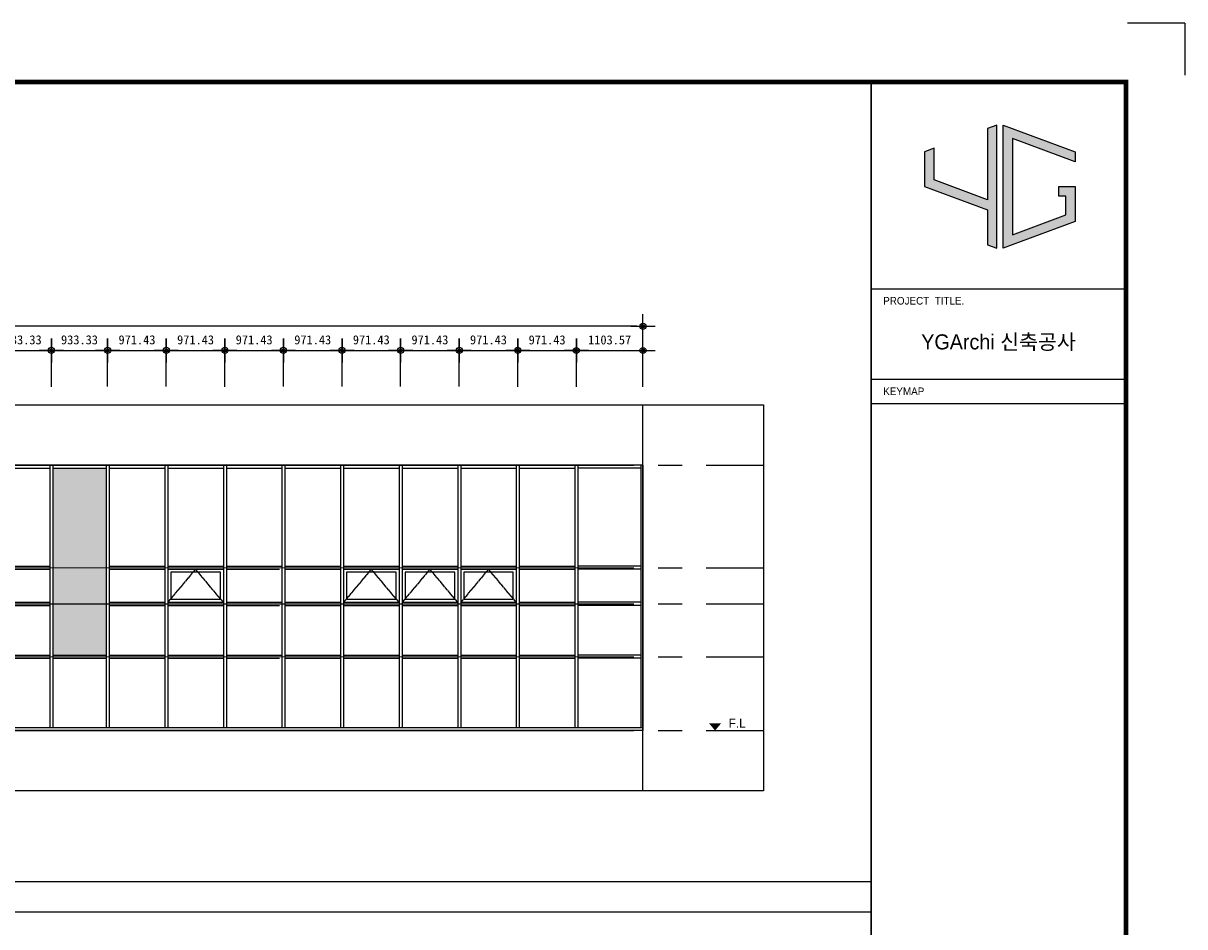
# Model space of a CAD drawing. Header units: millimetres. Extents: x 3445018 to 4174071, y -6064565 to -5122887.
# Tile 59 of 192: x 3860463 to 3879721, y -5601190 to -5586215. Entities that reach past the tile are written whole.
import ezdxf
from ezdxf.enums import TextEntityAlignment as Align

# ---------------------------------------------------------------- set-up
doc = ezdxf.new("R2010")
doc.units = ezdxf.units.MM
doc.header["$MEASUREMENT"] = 0
doc.linetypes.add('CEN', pattern=[66, 60, -2, 2, -2])
doc.layers.get('0').update_dxf_attribs({"linetype": 'CONTINUOUS'})
doc.layers.get('DEFPOINTS').update_dxf_attribs({"linetype": 'CONTINUOUS'})
for name, color, linetype in [('3', 3, 'CONTINUOUS'), ('A_GE_CEN', 1, 'CEN'), ('A_GE_FORM', 7, 'CONTINUOUS'), ('A_GE_SYM', 7, 'CONTINUOUS'), ('A_GE_TEXT', 3, 'CONTINUOUS'), ('CEN', 13, 'CEN'), ('DIM', 7, 'CONTINUOUS'), ('SO-252', 252, 'CONTINUOUS'), ('TABLE', 7, 'CONTINUOUS'), ('WIN1', 4, 'CONTINUOUS'), ('WIN2', 9, 'CONTINUOUS')]:
    doc.layers.add(name, color=color, linetype=linetype)
doc.styles.add('HY울릉도 L', font='txt')
doc.styles.add('SDP-S', font='txt')
doc.styles.add('굴림', font='txt')
doc.styles.add('돋움', font='txt')
doc.dimstyles.new('SMDI-3', dxfattribs={"dimtxt": 3, "dimasz": 1, "dimexe": 2, "dimexo": 3, "dimgap": 1, "dimtad": 1, "dimdsep": 46, "dimtxsty": 'HY울릉도 L', "dimblk": 'Z_DOT', "dimcen": 2.5, "dimdle": 1.5, "dimclrd": 1, "dimclre": 1, "dimclrt": 2, "dimadec": 0, "dimazin": 0, "dimtfac": 1, "dimtix": 1, "dimtmove": 2, "dimatfit": 3, "dimldrblk": 'Z_DOT', "dimfxl": 2, "dimtvp": 1, "dimtolj": 1, "dimtzin": 0, "dimarcsym": 0})

# ---------------------------------------------------------------- blocks, each defined once
blk = doc.blocks.new('AW6')
at = {"layer": 'SO-252', "ltscale": 200}
h = blk.add_hatch(color=256, dxfattribs=at)
h.dxf.hatch_style = 1
h.paths.add_polyline_path([(13567, 1250), (14450, 1250), (14450, 4350), (13567, 4350)])
h.paths.add_polyline_path([(9783, 4400), (8900, 4400), (8900, 1250), (9783, 1250)])
at = {"layer": 'CEN'}
for points in [[(16393, 2125), (15932, 2675), (15471, 2125)], [(19307, 2125), (18846, 2675), (18386, 2125)], [(20279, 2125), (19818, 2675), (19357, 2125)], [(21250, 2125), (20789, 2675), (20329, 2125)]]:
    blk.add_lwpolyline(points, dxfattribs=at)
at = {"layer": 'WIN1', "ltscale": 200}
for p, q in [((23350, 4400), (0, 4400)), ((12633, 4350), (13517, 4350)), ((13517, 4400), (13517, 1150)), ((13567, 4400), (13567, 1150)), ((13567, 4350), (14450, 4350)), ((14450, 4400), (14450, 1150)), ((14450, 4400), (14450, 50)), ((14500, 4400), (14500, 1150)), ((14500, 4400), (14500, 50)), ((14500, 4350), (15421, 4350)), ((15421, 4400), (15421, 1150)), ((15421, 4400), (15421, 50)), ((15471, 4400), (15471, 1150)), ((15471, 4400), (15471, 50)), ((15471, 4350), (16393, 4350)), ((16393, 4400), (16393, 1150)), ((16393, 4400), (16393, 50)), ((16443, 4400), (16443, 1150)), ((16443, 4400), (16443, 50)), ((16443, 4350), (17364, 4350)), ((17364, 4400), (17364, 1150)), ((17364, 4400), (17364, 50)), ((17414, 4400), (17414, 1150)), ((17414, 4400), (17414, 50)), ((17414, 4350), (18336, 4350)), ((18336, 4400), (18336, 1150)), ((18336, 4400), (18336, 50)), ((18386, 4400), (18386, 1150)), ((18386, 4400), (18386, 50)), ((18386, 4350), (19307, 4350)), ((19307, 4400), (19307, 1150)), ((19357, 4400), (19357, 1150)), ((19357, 4350), (20279, 4350)), ((20279, 4400), (20279, 1150)), ((20279, 4400), (20279, 50)), ((20329, 4400), (20329, 1150)), ((20329, 4400), (20329, 50)), ((20329, 4350), (21250, 4350)), ((21250, 4400), (21250, 1150)), ((21250, 4400), (21250, 50)), ((21300, 4400), (21300, 1150)), ((21300, 4400), (21300, 50)), ((21300, 4350), (22221, 4350)), ((22221, 4400), (22221, 1150)), ((22221, 4400), (22221, 50)), ((22271, 4400), (22271, 1150)), ((22271, 4400), (22271, 50)), ((23314, 4350), (22271, 4350)), ((23314, 4400), (23314, 50)), ((23350, 4400), (23350, 0)), ((12633, 2725), (13517, 2725)), ((14500, 2725), (15421, 2725)), ((15471, 2725), (16393, 2725)), ((16443, 2725), (17364, 2725)), ((17414, 2725), (18336, 2725)), ((18386, 2725), (19307, 2725)), ((19357, 2725), (20279, 2725)), ((20329, 2725), (21250, 2725)), ((21300, 2725), (22221, 2725)), ((23314, 2725), (22271, 2725)), ((12633, 2675), (13517, 2675)), ((14500, 2675), (15421, 2675)), ((15471, 2675), (16393, 2675)), ((16443, 2675), (17326, 2675)), ((17414, 2675), (18336, 2675)), ((18386, 2675), (19307, 2675)), ((19357, 2675), (20279, 2675)), ((20329, 2675), (21250, 2675)), ((21300, 2675), (22221, 2675)), ((23314, 2675), (22271, 2675)), ((12633, 2125), (13517, 2125)), ((14500, 2125), (15421, 2125)), ((15471, 2125), (16393, 2125)), ((16443, 2125), (17364, 2125)), ((17414, 2125), (18336, 2125)), ((18386, 2125), (19307, 2125)), ((19357, 2125), (20279, 2125)), ((20329, 2125), (21250, 2125)), ((21300, 2125), (22221, 2125)), ((23314, 2125), (22271, 2125)), ((12633, 2075), (13517, 2075)), ((14500, 2075), (15421, 2075)), ((15471, 2075), (16393, 2075)), ((16443, 2075), (17326, 2075)), ((17414, 2075), (18336, 2075)), ((18386, 2075), (19307, 2075)), ((19357, 2075), (20279, 2075)), ((20329, 2075), (21250, 2075)), ((21300, 2075), (22221, 2075)), ((23314, 2075), (22271, 2075)), ((12633, 1250), (13517, 1250)), ((12633, 1200), (13517, 1200)), ((13517, 1230), (13517, 50)), ((13567, 1250), (14450, 1250)), ((13567, 1230), (13567, 50)), ((13567, 1200), (14450, 1200)), ((14500, 1250), (15421, 1250)), ((14500, 1200), (15421, 1200)), ((15471, 1250), (16393, 1250)), ((15471, 1200), (16393, 1200)), ((16443, 1250), (17364, 1250)), ((16443, 1200), (17326, 1200)), ((17414, 1250), (18336, 1250)), ((17414, 1200), (18336, 1200)), ((18386, 1250), (19307, 1250)), ((18386, 1200), (19307, 1200)), ((19307, 1230), (19307, 50)), ((19357, 1250), (20279, 1250)), ((19357, 1230), (19357, 50)), ((19357, 1200), (20279, 1200)), ((20329, 1250), (21250, 1250)), ((20329, 1200), (21250, 1200)), ((21300, 1250), (22221, 1250)), ((21300, 1200), (22221, 1200)), ((23314, 1250), (22271, 1250)), ((23314, 1200), (22271, 1200)), ((0, 50), (23350, 50)), ((23350, 0), (0, 0)), ((12633, 0), (13517, 0)), ((13567, 0), (14450, 0)), ((14500, 0), (15421, 0)), ((15471, 0), (16393, 0)), ((16443, 0), (17326, 0)), ((17414, 0), (18336, 0)), ((18386, 0), (19307, 0)), ((19357, 0), (20279, 0)), ((20329, 0), (21250, 0)), ((22221, 0), (21300, 0))]:
    blk.add_line(p, q, dxfattribs=at)
at = {"layer": 'WIN2', "ltscale": 200}
for points in [[(16343, 2625), (15521, 2625), (15521, 2175), (16343, 2175)], [(19257, 2625), (18436, 2625), (18436, 2175), (19257, 2175)], [(20229, 2625), (19407, 2625), (19407, 2175), (20229, 2175)], [(21200, 2625), (20379, 2625), (20379, 2175), (21200, 2175)]]:
    blk.add_lwpolyline(points, close=True, dxfattribs=at)
blk = doc.blocks.new('sheet _서영')
at = {"true_color": 0xf50000}
h = blk.add_hatch(color=1, dxfattribs=at)
h.dxf.hatch_style = 1
h.paths.add_polyline_path([(-361932.13, -1058516.3), (-361932.13, -1058505.89), (-361935.25, -1058507.04), (-361935.25, -1058518.6), (-361914.45, -1058526.3), (-361914.45, -1058537.86), (-361911.33, -1058539.01), (-361911.33, -1058498.18), (-361914.45, -1058499.34), (-361914.45, -1058522.97)])
h.paths.add_polyline_path([(-361906.13, -1058502.67), (-361885.33, -1058510.37), (-361885.33, -1058507.04), (-361909.25, -1058498.18), (-361909.25, -1058539.01), (-361885.33, -1058530.15), (-361885.33, -1058518.6), (-361890.73, -1058518.6), (-361890.73, -1058521.72), (-361888.45, -1058521.72), (-361888.45, -1058527.98), (-361906.13, -1058534.53)])
at = {"color": 1, "true_color": 0xf50000}
for points in [[(-361932.13, -1058505.89), (-361935.25, -1058507.04), (-361935.25, -1058518.6), (-361914.45, -1058526.3), (-361914.45, -1058537.86), (-361911.33, -1058539.01), (-361911.33, -1058498.18), (-361914.45, -1058499.34), (-361914.45, -1058522.97), (-361932.13, -1058516.3), (-361932.13, -1058505.89), (-361935.25, -1058507.04)], [(-361890.73, -1058518.6), (-361885.33, -1058518.6), (-361885.33, -1058530.15), (-361909.25, -1058539.01), (-361909.25, -1058498.18), (-361885.33, -1058507.04), (-361885.33, -1058510.37), (-361906.13, -1058502.67), (-361906.13, -1058534.53), (-361888.45, -1058527.98), (-361888.45, -1058521.72), (-361890.73, -1058521.72), (-361890.73, -1058521.72), (-361890.73, -1058518.6)]]:
    blk.add_lwpolyline(points, dxfattribs=at)
at = {"layer": 'A_GE_FORM'}
for q in [(-361867.99, -1058464.44), (-361848.99, -1058481.68)]:
    blk.add_line((-361848.99, -1058464.44), q, dxfattribs=at)
at = {"layer": 'A_GE_FORM', "color": 161}
for p, q in [((-361952.99, -1058552.43), (-361868.99, -1058552.43)), ((-361952.99, -1058582.43), (-361868.99, -1058582.43)), ((-361952.99, -1058590.43), (-361868.99, -1058590.43))]:
    blk.add_line(p, q, dxfattribs=at)
at = {"layer": 'A_GE_FORM', "const_width": 1.5}
blk.add_lwpolyline([(-361868.49, -1059038.93), (-362670.49, -1059038.93), (-362670.49, -1058483.93), (-361868.49, -1058483.93)], close=True, dxfattribs=at)
at = {"layer": 'A_GE_FORM', "const_width": 0.6}
blk.add_lwpolyline([(-361952.99, -1059038.93), (-361952.99, -1058483.93)], dxfattribs=at)
at = {"layer": 'A_GE_TEXT', "style": '돋움'}
for s, p in [('PROJECT  TITLE.', (-361948.99, -1058556.43)), ('KEYMAP', (-361948.99, -1058586.43))]:
    blk.add_text(s, height=2.5, dxfattribs=at).set_placement(p, align=Align.MIDDLE_LEFT)
at = {"layer": 'A_GE_TEXT', "style": '굴림'}
blk.add_text('YGArchi 신축공사', height=5, dxfattribs=at).set_placement((-361910.74, -1058570.06), align=Align.MIDDLE_CENTER)
blk = doc.blocks.new('Z_DOT')
at = {"layer": 'DIM', "color": 1, "ltscale": 3}
for p, q in [((0, -2), (0, 2)), ((-2, 0), (2, 0))]:
    blk.add_line(p, q, dxfattribs=at)
for radius in [0.5, 0.25]:
    blk.add_circle((0, 0), radius, dxfattribs=at)
blk = doc.blocks.new('*D752')
at = {"layer": 'DEFPOINTS', "color": 0, "ltscale": 3, "transparency": 16777216}
for p in [(3847388, -5591238), (3847388, -5592538), (3870738, -5592539)]:
    blk.add_point(p, dxfattribs=at)
at = {"layer": 'DIM', "color": 1, "lineweight": -2, "ltscale": 3, "transparency": 16777216}
for p, q in [((3847388, -5592238), (3847388, -5591038)), ((3870738, -5592239), (3870738, -5591038)), ((3870638, -5591238), (3847488, -5591238))]:
    blk.add_line(p, q, dxfattribs=at)
at = {"layer": 'DIM', "color": 1, "lineweight": -2, "ltscale": 3, "transparency": 16777216, "xscale": 100, "yscale": 100, "zscale": 100, "rotation": 180}
blk.add_blockref('Z_DOT', (3847388, -5591238), dxfattribs=at)
at = {"layer": 'DIM', "color": 1, "lineweight": -2, "ltscale": 3, "transparency": 16777216, "xscale": 100, "yscale": 100, "zscale": 100}
blk.add_blockref('Z_DOT', (3870738, -5591238), dxfattribs=at)
at = {"layer": 'DIM', "color": 2, "ltscale": 3, "transparency": 16777216, "insert": (3859063, -5591063), "char_height": 150, "attachment_point": 5, "style": 'SDP-S'}
blk.add_mtext('\\A1;23350', dxfattribs=at)
blk = doc.blocks.new('*D766')
at = {"layer": 'DEFPOINTS', "color": 0, "ltscale": 3, "transparency": 16777216}
for p in [(3860930, -5591638), (3859996, -5592538), (3860930, -5592539)]:
    blk.add_point(p, dxfattribs=at)
at = {"layer": 'DIM', "color": 1, "lineweight": -2, "ltscale": 3, "transparency": 16777216}
for p, q in [((3859996, -5592238), (3859996, -5591438)), ((3860930, -5592239), (3860930, -5591438)), ((3860096, -5591638), (3860830, -5591638))]:
    blk.add_line(p, q, dxfattribs=at)
at = {"layer": 'DIM', "color": 1, "lineweight": -2, "ltscale": 3, "transparency": 16777216, "xscale": 100, "yscale": 100, "zscale": 100, "rotation": 180}
blk.add_blockref('Z_DOT', (3859996, -5591638), dxfattribs=at)
at = {"layer": 'DIM', "color": 1, "lineweight": -2, "ltscale": 3, "transparency": 16777216, "xscale": 100, "yscale": 100, "zscale": 100}
blk.add_blockref('Z_DOT', (3860930, -5591638), dxfattribs=at)
at = {"layer": 'DIM', "color": 2, "ltscale": 3, "transparency": 16777216, "insert": (3860463, -5591463), "char_height": 150, "attachment_point": 5, "style": 'SDP-S'}
blk.add_mtext('\\A1;933.33', dxfattribs=at)
blk = doc.blocks.new('*D767')
at = {"layer": 'DEFPOINTS', "color": 0, "ltscale": 3, "transparency": 16777216}
for p in [(3861863, -5591638), (3860930, -5592539), (3861863, -5592538)]:
    blk.add_point(p, dxfattribs=at)
at = {"layer": 'DIM', "color": 1, "lineweight": -2, "ltscale": 3, "transparency": 16777216}
for p, q in [((3860930, -5592239), (3860930, -5591438)), ((3861863, -5592238), (3861863, -5591438)), ((3861030, -5591638), (3861763, -5591638))]:
    blk.add_line(p, q, dxfattribs=at)
at = {"layer": 'DIM', "color": 1, "lineweight": -2, "ltscale": 3, "transparency": 16777216, "xscale": 100, "yscale": 100, "zscale": 100, "rotation": 180}
blk.add_blockref('Z_DOT', (3860930, -5591638), dxfattribs=at)
at = {"layer": 'DIM', "color": 1, "lineweight": -2, "ltscale": 3, "transparency": 16777216, "xscale": 100, "yscale": 100, "zscale": 100}
blk.add_blockref('Z_DOT', (3861863, -5591638), dxfattribs=at)
at = {"layer": 'DIM', "color": 2, "ltscale": 3, "transparency": 16777216, "insert": (3861396, -5591463), "char_height": 150, "attachment_point": 5, "style": 'SDP-S'}
blk.add_mtext('\\A1;933.33', dxfattribs=at)
blk = doc.blocks.new('*D768')
at = {"layer": 'DEFPOINTS', "color": 0, "ltscale": 3, "transparency": 16777216}
for p in [(3862834, -5591638), (3861863, -5592538), (3862834, -5592538)]:
    blk.add_point(p, dxfattribs=at)
at = {"layer": 'DIM', "color": 1, "lineweight": -2, "ltscale": 3, "transparency": 16777216}
for p, q in [((3861863, -5592238), (3861863, -5591438)), ((3862834, -5592238), (3862834, -5591438)), ((3861963, -5591638), (3862734, -5591638))]:
    blk.add_line(p, q, dxfattribs=at)
at = {"layer": 'DIM', "color": 1, "lineweight": -2, "ltscale": 3, "transparency": 16777216, "xscale": 100, "yscale": 100, "zscale": 100, "rotation": 180}
blk.add_blockref('Z_DOT', (3861863, -5591638), dxfattribs=at)
at = {"layer": 'DIM', "color": 1, "lineweight": -2, "ltscale": 3, "transparency": 16777216, "xscale": 100, "yscale": 100, "zscale": 100}
blk.add_blockref('Z_DOT', (3862834, -5591638), dxfattribs=at)
at = {"layer": 'DIM', "color": 2, "ltscale": 3, "transparency": 16777216, "insert": (3862349, -5591463), "char_height": 150, "attachment_point": 5, "style": 'SDP-S'}
blk.add_mtext('\\A1;971.43', dxfattribs=at)
blk = doc.blocks.new('*D769')
at = {"layer": 'DEFPOINTS', "color": 0, "ltscale": 3, "transparency": 16777216}
for p in [(3863806, -5591638), (3862834, -5592538), (3863806, -5592539)]:
    blk.add_point(p, dxfattribs=at)
at = {"layer": 'DIM', "color": 1, "lineweight": -2, "ltscale": 3, "transparency": 16777216}
for p, q in [((3862834, -5592238), (3862834, -5591438)), ((3863806, -5592239), (3863806, -5591438)), ((3862934, -5591638), (3863706, -5591638))]:
    blk.add_line(p, q, dxfattribs=at)
at = {"layer": 'DIM', "color": 1, "lineweight": -2, "ltscale": 3, "transparency": 16777216, "xscale": 100, "yscale": 100, "zscale": 100, "rotation": 180}
blk.add_blockref('Z_DOT', (3862834, -5591638), dxfattribs=at)
at = {"layer": 'DIM', "color": 1, "lineweight": -2, "ltscale": 3, "transparency": 16777216, "xscale": 100, "yscale": 100, "zscale": 100}
blk.add_blockref('Z_DOT', (3863806, -5591638), dxfattribs=at)
at = {"layer": 'DIM', "color": 2, "ltscale": 3, "transparency": 16777216, "insert": (3863320, -5591463), "char_height": 150, "attachment_point": 5, "style": 'SDP-S'}
blk.add_mtext('\\A1;971.43', dxfattribs=at)
blk = doc.blocks.new('*D770')
at = {"layer": 'DEFPOINTS', "color": 0, "ltscale": 3, "transparency": 16777216}
for p in [(3864777, -5591638), (3863806, -5592539), (3864777, -5592538)]:
    blk.add_point(p, dxfattribs=at)
at = {"layer": 'DIM', "color": 1, "lineweight": -2, "ltscale": 3, "transparency": 16777216}
for p, q in [((3863806, -5592239), (3863806, -5591438)), ((3864777, -5592238), (3864777, -5591438)), ((3863906, -5591638), (3864677, -5591638))]:
    blk.add_line(p, q, dxfattribs=at)
at = {"layer": 'DIM', "color": 1, "lineweight": -2, "ltscale": 3, "transparency": 16777216, "xscale": 100, "yscale": 100, "zscale": 100, "rotation": 180}
blk.add_blockref('Z_DOT', (3863806, -5591638), dxfattribs=at)
at = {"layer": 'DIM', "color": 1, "lineweight": -2, "ltscale": 3, "transparency": 16777216, "xscale": 100, "yscale": 100, "zscale": 100}
blk.add_blockref('Z_DOT', (3864777, -5591638), dxfattribs=at)
at = {"layer": 'DIM', "color": 2, "ltscale": 3, "transparency": 16777216, "insert": (3864292, -5591463), "char_height": 150, "attachment_point": 5, "style": 'SDP-S'}
blk.add_mtext('\\A1;971.43', dxfattribs=at)
blk = doc.blocks.new('*D771')
at = {"layer": 'DEFPOINTS', "color": 0, "ltscale": 3, "transparency": 16777216}
for p in [(3865749, -5591638), (3864777, -5592538), (3865749, -5592538)]:
    blk.add_point(p, dxfattribs=at)
at = {"layer": 'DIM', "color": 1, "lineweight": -2, "ltscale": 3, "transparency": 16777216}
for p, q in [((3864777, -5592238), (3864777, -5591438)), ((3865749, -5592238), (3865749, -5591438)), ((3864877, -5591638), (3865649, -5591638))]:
    blk.add_line(p, q, dxfattribs=at)
at = {"layer": 'DIM', "color": 1, "lineweight": -2, "ltscale": 3, "transparency": 16777216, "xscale": 100, "yscale": 100, "zscale": 100, "rotation": 180}
blk.add_blockref('Z_DOT', (3864777, -5591638), dxfattribs=at)
at = {"layer": 'DIM', "color": 1, "lineweight": -2, "ltscale": 3, "transparency": 16777216, "xscale": 100, "yscale": 100, "zscale": 100}
blk.add_blockref('Z_DOT', (3865749, -5591638), dxfattribs=at)
at = {"layer": 'DIM', "color": 2, "ltscale": 3, "transparency": 16777216, "insert": (3865263, -5591463), "char_height": 150, "attachment_point": 5, "style": 'SDP-S'}
blk.add_mtext('\\A1;971.43', dxfattribs=at)
blk = doc.blocks.new('*D772')
at = {"layer": 'DEFPOINTS', "color": 0, "ltscale": 3, "transparency": 16777216}
for p in [(3866720, -5591638), (3865749, -5592538), (3866720, -5592538)]:
    blk.add_point(p, dxfattribs=at)
at = {"layer": 'DIM', "color": 1, "lineweight": -2, "ltscale": 3, "transparency": 16777216}
for p, q in [((3865749, -5592238), (3865749, -5591438)), ((3866720, -5592238), (3866720, -5591438)), ((3865849, -5591638), (3866620, -5591638))]:
    blk.add_line(p, q, dxfattribs=at)
at = {"layer": 'DIM', "color": 1, "lineweight": -2, "ltscale": 3, "transparency": 16777216, "xscale": 100, "yscale": 100, "zscale": 100, "rotation": 180}
blk.add_blockref('Z_DOT', (3865749, -5591638), dxfattribs=at)
at = {"layer": 'DIM', "color": 1, "lineweight": -2, "ltscale": 3, "transparency": 16777216, "xscale": 100, "yscale": 100, "zscale": 100}
blk.add_blockref('Z_DOT', (3866720, -5591638), dxfattribs=at)
at = {"layer": 'DIM', "color": 2, "ltscale": 3, "transparency": 16777216, "insert": (3866234, -5591463), "char_height": 150, "attachment_point": 5, "style": 'SDP-S'}
blk.add_mtext('\\A1;971.43', dxfattribs=at)
blk = doc.blocks.new('*D773')
at = {"layer": 'DEFPOINTS', "color": 0, "ltscale": 3, "transparency": 16777216}
for p in [(3867692, -5591638), (3866720, -5592538), (3867692, -5592538)]:
    blk.add_point(p, dxfattribs=at)
at = {"layer": 'DIM', "color": 1, "lineweight": -2, "ltscale": 3, "transparency": 16777216}
for p, q in [((3866720, -5592238), (3866720, -5591438)), ((3867692, -5592238), (3867692, -5591438)), ((3866820, -5591638), (3867592, -5591638))]:
    blk.add_line(p, q, dxfattribs=at)
at = {"layer": 'DIM', "color": 1, "lineweight": -2, "ltscale": 3, "transparency": 16777216, "xscale": 100, "yscale": 100, "zscale": 100, "rotation": 180}
blk.add_blockref('Z_DOT', (3866720, -5591638), dxfattribs=at)
at = {"layer": 'DIM', "color": 1, "lineweight": -2, "ltscale": 3, "transparency": 16777216, "xscale": 100, "yscale": 100, "zscale": 100}
blk.add_blockref('Z_DOT', (3867692, -5591638), dxfattribs=at)
at = {"layer": 'DIM', "color": 2, "ltscale": 3, "transparency": 16777216, "insert": (3867206, -5591463), "char_height": 150, "attachment_point": 5, "style": 'SDP-S'}
blk.add_mtext('\\A1;971.43', dxfattribs=at)
blk = doc.blocks.new('*D779')
at = {"layer": 'DEFPOINTS', "color": 0, "ltscale": 3, "transparency": 16777216}
for p in [(3868663, -5591638), (3867692, -5592538), (3868663, -5592538)]:
    blk.add_point(p, dxfattribs=at)
at = {"layer": 'DIM', "color": 1, "lineweight": -2, "ltscale": 3, "transparency": 16777216}
for p, q in [((3867692, -5592238), (3867692, -5591438)), ((3868663, -5592238), (3868663, -5591438)), ((3867792, -5591638), (3868563, -5591638))]:
    blk.add_line(p, q, dxfattribs=at)
at = {"layer": 'DIM', "color": 1, "lineweight": -2, "ltscale": 3, "transparency": 16777216, "xscale": 100, "yscale": 100, "zscale": 100, "rotation": 180}
blk.add_blockref('Z_DOT', (3867692, -5591638), dxfattribs=at)
at = {"layer": 'DIM', "color": 1, "lineweight": -2, "ltscale": 3, "transparency": 16777216, "xscale": 100, "yscale": 100, "zscale": 100}
blk.add_blockref('Z_DOT', (3868663, -5591638), dxfattribs=at)
at = {"layer": 'DIM', "color": 2, "ltscale": 3, "transparency": 16777216, "insert": (3868177, -5591463), "char_height": 150, "attachment_point": 5, "style": 'SDP-S'}
blk.add_mtext('\\A1;971.43', dxfattribs=at)
blk = doc.blocks.new('*D780')
at = {"layer": 'DEFPOINTS', "color": 0, "ltscale": 3, "transparency": 16777216}
for p in [(3869634, -5591639), (3868663, -5592539), (3869634, -5592539)]:
    blk.add_point(p, dxfattribs=at)
at = {"layer": 'DIM', "color": 1, "lineweight": -2, "ltscale": 3, "transparency": 16777216}
for p, q in [((3868663, -5592239), (3868663, -5591439)), ((3869634, -5592239), (3869634, -5591439)), ((3868763, -5591639), (3869534, -5591639))]:
    blk.add_line(p, q, dxfattribs=at)
at = {"layer": 'DIM', "color": 1, "lineweight": -2, "ltscale": 3, "transparency": 16777216, "xscale": 100, "yscale": 100, "zscale": 100, "rotation": 180}
blk.add_blockref('Z_DOT', (3868663, -5591639), dxfattribs=at)
at = {"layer": 'DIM', "color": 1, "lineweight": -2, "ltscale": 3, "transparency": 16777216, "xscale": 100, "yscale": 100, "zscale": 100}
blk.add_blockref('Z_DOT', (3869634, -5591639), dxfattribs=at)
at = {"layer": 'DIM', "color": 2, "ltscale": 3, "transparency": 16777216, "insert": (3869149, -5591464), "char_height": 150, "attachment_point": 5, "style": 'SDP-S'}
blk.add_mtext('\\A1;971.43', dxfattribs=at)
blk = doc.blocks.new('*D781')
at = {"layer": 'DEFPOINTS', "color": 0, "ltscale": 3, "transparency": 16777216}
for p in [(3870738, -5591639), (3869634, -5592539), (3870738, -5592539)]:
    blk.add_point(p, dxfattribs=at)
at = {"layer": 'DIM', "color": 1, "lineweight": -2, "ltscale": 3, "transparency": 16777216}
for p, q in [((3869634, -5592239), (3869634, -5591439)), ((3870738, -5592239), (3870738, -5591439)), ((3869734, -5591639), (3870638, -5591639))]:
    blk.add_line(p, q, dxfattribs=at)
at = {"layer": 'DIM', "color": 1, "lineweight": -2, "ltscale": 3, "transparency": 16777216, "xscale": 100, "yscale": 100, "zscale": 100, "rotation": 180}
blk.add_blockref('Z_DOT', (3869634, -5591639), dxfattribs=at)
at = {"layer": 'DIM', "color": 1, "lineweight": -2, "ltscale": 3, "transparency": 16777216, "xscale": 100, "yscale": 100, "zscale": 100}
blk.add_blockref('Z_DOT', (3870738, -5591639), dxfattribs=at)
at = {"layer": 'DIM', "color": 2, "ltscale": 3, "transparency": 16777216, "insert": (3870186, -5591464), "char_height": 150, "attachment_point": 5, "style": 'SDP-S'}
blk.add_mtext('\\A1;1103.57', dxfattribs=at)

msp = doc.modelspace()

# ---------------------------------------------------------------- hatches: boundary and pattern name
at = {"layer": 'A_GE_SYM'}
msp.add_hatch(color=256, dxfattribs=at).paths.add_polyline_path([(3871933.987, -5597938.636), (3871833.987, -5597818.636), (3872033.987, -5597818.636)])

# ---------------------------------------------------------------- linework, layer by layer
at = {"layer": 'A_GE_CEN', "ltscale": 200}
for p, q in [((3870738.067, -5598938.766), (3870738.067, -5592538.67)), ((3845388.067, -5593537.546), (3872738.067, -5593538.766)), ((3845388.067, -5595237.546), (3872738.067, -5595238.766)), ((3845388.067, -5595837.546), (3872738.067, -5595838.766)), ((3845388.067, -5596712.546), (3872738.067, -5596713.766)), ((3845388.067, -5597937.642), (3872738.067, -5597937.642))]:
    msp.add_line(p, q, dxfattribs=at)
at = {"layer": 'DEFPOINTS', "color": 146, "ltscale": 200, "true_color": 0x105689}
msp.add_lwpolyline([(3845388.067, -5592538.67), (3872738.067, -5592538.67), (3872738.067, -5598938.766), (3845388.067, -5598938.766)], close=True, dxfattribs=at)
at = {"layer": 'TABLE', "color": 8}
for p, q in [((3838646.4, -5600439.949), (3874521.4, -5600439.949)), ((3841646.4, -5600939.949), (3874521.4, -5600939.949))]:
    msp.add_line(p, q, dxfattribs=at)

# ---------------------------------------------------------------- block references
at = {"layer": '3', "xscale": 50, "yscale": 50, "zscale": 50}
msp.add_blockref('sheet _서영', (21972170.9, 47337006.801), dxfattribs=at)
at = {"layer": 'WIN1'}
msp.add_blockref('AW6', (3847388.067, -5597937.642), dxfattribs=at)

# ---------------------------------------------------------------- texts
at = {"layer": 'A_GE_TEXT', "style": '돋움'}
msp.add_text('F.L', height=150, dxfattribs=at).set_placement((3872158.579, -5597888.636))

# ---------------------------------------------------------------- dimensions: what is measured, and where the dimension line sits
at = {"layer": 'DIM', "ltscale": 3}
dim = msp.add_linear_dim(base=(3847388.067, -5591237.642), p1=(3870738.067, -5592538.67), p2=(3847388.067, -5592537.642), dimstyle='SMDI-3', override={"dimscale": 100, "dimtxt": 1.5, "dimtxsty": 'SDP-S'}, dxfattribs=at)
dim.commit()
dim.dimension.update_dxf_attribs({"geometry": '*D752', "text_midpoint": (3859063.067, -5591062.54)})
for base, p1, p2, picture, middle in [((3860929.734, -5591637.663), (3859996.4, -5592537.642), (3860929.734, -5592538.67), '*D766', (3860463.067, -5591462.561)), ((3861863.067, -5591637.663), (3860929.734, -5592538.67), (3861863.067, -5592537.642), '*D767', (3861396.4, -5591462.561)), ((3862834.495, -5591637.663), (3861863.067, -5592537.642), (3862834.495, -5592537.642), '*D768', (3862348.781, -5591462.561)), ((3863805.924, -5591637.663), (3862834.495, -5592537.642), (3863805.924, -5592538.67), '*D769', (3863320.21, -5591462.561)), ((3864777.353, -5591637.663), (3863805.924, -5592538.67), (3864777.353, -5592537.642), '*D770', (3864291.638, -5591462.561)), ((3865748.781, -5591637.663), (3864777.353, -5592537.642), (3865748.781, -5592537.642), '*D771', (3865263.067, -5591462.561)), ((3866720.21, -5591637.663), (3865748.781, -5592537.642), (3866720.21, -5592537.642), '*D772', (3866234.495, -5591462.561)), ((3867691.638, -5591637.663), (3866720.21, -5592537.642), (3867691.638, -5592537.642), '*D773', (3867205.924, -5591462.561)), ((3868663.067, -5591637.663), (3867691.638, -5592537.642), (3868663.067, -5592537.642), '*D779', (3868177.353, -5591462.561)), ((3869634.495, -5591638.691), (3868663.067, -5592538.67), (3869634.495, -5592538.67), '*D780', (3869148.781, -5591463.589)), ((3870738.067, -5591638.691), (3869634.495, -5592538.67), (3870738.067, -5592538.67), '*D781', (3870186.281, -5591463.589))]:
    dim = msp.add_linear_dim(base=base, p1=p1, p2=p2, angle=180, dimstyle='SMDI-3', override={"dimscale": 100, "dimtxt": 1.5, "dimtxsty": 'SDP-S'}, dxfattribs=at)
    dim.commit()
    dim.dimension.update_dxf_attribs({"geometry": picture, "text_midpoint": middle})

doc.saveas('drawing.dxf')
